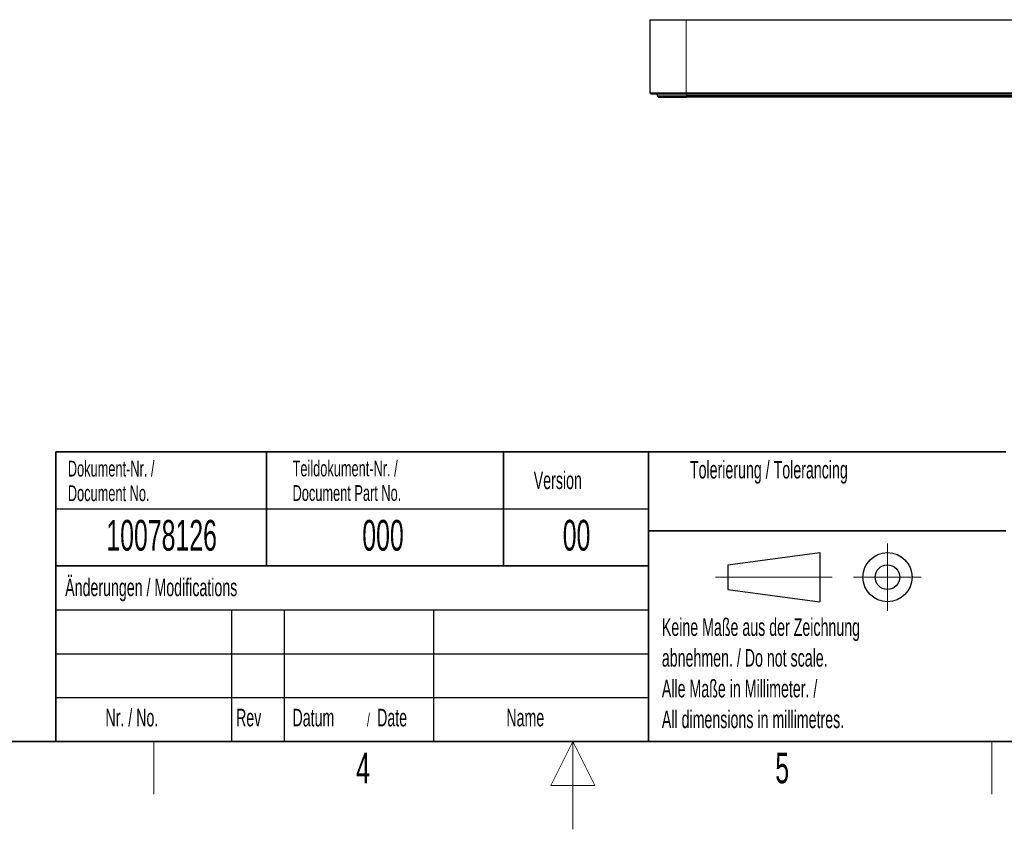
# Model space of a CAD drawing. Header units: millimetres. Extents: x 5 to 418, y 2 to 292.
# Tile 2 of 7: x 154 to 266, y 2 to 94. Entities that reach past the tile are written whole.
import ezdxf

# ---------------------------------------------------------------- set-up
doc = ezdxf.new("R2010")
doc.units = ezdxf.units.MM
doc.layers.add('SLD-0', color=7, linetype='Continuous')
doc.styles.add('SLDTEXTSTYLE0', font='TXT', dxfattribs={"width": 0.605})

msp = doc.modelspace()

# ---------------------------------------------------------------- linework, layer by layer
at = {"color": 7, "linetype": 'Continuous', "lineweight": 25}
for p, q in [((225.7657, 94.2293), (229.899, 94.2293)), ((225.7657, 94.2293), (225.7657, 85.896)), ((229.899, 94.2293), (354.499, 94.2293)), ((225.7657, 85.896), (229.899, 85.896)), ((225.7657, 85.896), (225.9323, 85.7293)), ((229.899, 85.7293), (225.9323, 85.7293)), ((226.614, 85.7293), (226.614, 85.5626)), ((226.614, 85.5626), (226.7807, 85.396)), ((229.899, 85.896), (354.499, 85.896)), ((354.499, 85.7293), (229.899, 85.7293)), ((354.4473, 85.5626), (229.9473, 85.5626)), ((354.4473, 85.396), (229.9473, 85.396))]:
    msp.add_line(p, q, dxfattribs=at)
at = {"color": 7, "linetype": 'Continuous', "lineweight": 18}
for p, q in [((229.899, 94.2293), (229.899, 85.896)), ((229.899, 85.896), (229.899, 85.7293)), ((229.9473, 85.7293), (229.9473, 85.5626)), ((229.9473, 85.396), (229.9473, 85.5626))]:
    msp.add_line(p, q, dxfattribs=at)
at = {"color": 7, "linetype": 'Continuous', "lineweight": 25}
for points in [[(226.614, 85.5626), (226.614, 85.5626), (226.7008, 85.5626), (227.0347, 85.5626), (227.2818, 85.5626), (227.8988, 85.5626), (228.2686, 85.5626), (229.0748, 85.5626), (229.511, 85.5626), (229.9473, 85.5626)], [(226.7807, 85.396), (226.7807, 85.396), (226.8631, 85.396), (227.1803, 85.396), (227.4151, 85.396), (228.0013, 85.396), (228.3526, 85.396), (229.1184, 85.396), (229.5335, 85.396), (229.9473, 85.396)]]:
    msp.add_open_spline(points, degree=3, knots=[0, 0, 0, 0, 0.25, 0.25, 0.5, 0.5, 0.75, 0.75, 1, 1, 1, 1], dxfattribs=at)
at = {"layer": 'SLD-0', "lineweight": 35}
for p, q in [((158.1167, 45), (225.6167, 45)), ((158.1167, 45), (158.1167, 32)), ((182.1167, 45), (182.1167, 32)), ((209.1167, 45), (209.1167, 32)), ((225.6167, 45), (225.6167, 32)), ((225.6167, 45), (266.3305, 45)), ((225.6167, 45), (225.6167, 36)), ((225.6167, 36), (266.3305, 36)), ((225.6167, 36), (225.6167, 12)), ((158.1167, 32), (158.1167, 12)), ((158.1167, 32), (225.6167, 32)), ((225.6167, 32), (225.6167, 12)), ((26, 12), (408, 12)), ((158.1167, 12), (225.6167, 12)), ((225.6167, 12), (266.3305, 12))]:
    msp.add_line(p, q, dxfattribs=at)
at = {"layer": 'SLD-0'}
for p, q in [((158.1167, 38.5), (225.6167, 38.5)), ((158.1167, 27), (225.6167, 27)), ((178.1167, 27), (178.1167, 12)), ((184.1167, 27), (184.1167, 12)), ((201.1167, 27), (201.1167, 12)), ((158.1167, 22), (225.6167, 22)), ((158.1167, 17), (225.6167, 17))]:
    msp.add_line(p, q, dxfattribs=at)
at = {"layer": 'SLD-0', "lineweight": 18}
for p, q in [((252.8396, 34.5746), (252.8396, 26.8746)), ((233.2396, 30.7246), (246.5396, 30.7246)), ((248.9896, 30.7246), (256.6896, 30.7246)), ((169.25, 6), (169.25, 12)), ((217, 12), (214.5, 7)), ((217, 2), (217, 12)), ((219.5, 7), (217, 12)), ((264.75, 6), (264.75, 12)), ((214.5, 7), (219.5, 7))]:
    msp.add_line(p, q, dxfattribs=at)
at = {"layer": 'SLD-0', "lineweight": 25}
for p, q in [((234.6396, 32.1246), (245.1396, 33.5246)), ((245.1396, 33.5246), (245.1396, 27.9246)), ((158.1167, 32), (225.6167, 32)), ((234.6396, 32.1246), (234.6396, 29.3246)), ((234.6396, 29.3246), (245.1396, 27.9246))]:
    msp.add_line(p, q, dxfattribs=at)
for radius in [2.8, 1.4]:
    msp.add_circle((252.8396, 30.7246), radius, dxfattribs=at)

# ---------------------------------------------------------------- texts
at = {"layer": 'SLD-0', "style": 'SLDTEXTSTYLE0'}
for s, insert, char_height, attachment_point in [('Dokument-Nr. /', (159.4707, 43.9891), 1.8, 1), ('Teildokument-Nr. /', (185.0721, 44.0073), 1.8, 1), ('Tolerierung / Tolerancing', (230.3366, 43.9666), 2, 1), ('Version', (212.5452, 42.7601), 2, 1), ('Document No.', (159.4707, 41.1891), 1.8, 1), ('Document Part No.', (185.0721, 41.2073), 1.8, 1), ('10078126', (170.1557, 37.243), 3.5, 2), ('000', (195.3767, 37.243), 3.5, 2), ('00', (217.424, 37.2527), 3.5, 2), ('Änderungen / Modifications', (159.1698, 30.5619), 2, 1), ('Keine Maße aus der Zeichnung', (227.1404, 26.0307), 2, 1), ('abnehmen. / Do not scale.', (227.1404, 22.5307), 2, 1), ('Alle Maße in Millimeter. /', (227.1404, 19.0307), 2, 1), ('Nr. / No.', (163.7532, 15.7244), 2, 1), ('Rev', (178.6351, 15.7244), 2, 1), ('Datum', (185.0629, 15.7244), 2, 1), ('Date', (194.7022, 15.7244), 2, 1), ('Name', (209.4275, 15.729), 2, 1), ('/', (193.5459, 15.2243), 1.5, 1), ('All dimensions in millimetres.', (227.1404, 15.5307), 2, 1), ('4', (193.1027, 10.743), 3.5, 2), ('5', (240.8527, 10.743), 3.5, 2)]:
    msp.add_mtext(s, dxfattribs=dict(at, insert=insert, char_height=char_height, attachment_point=attachment_point))

doc.saveas('drawing.dxf')
